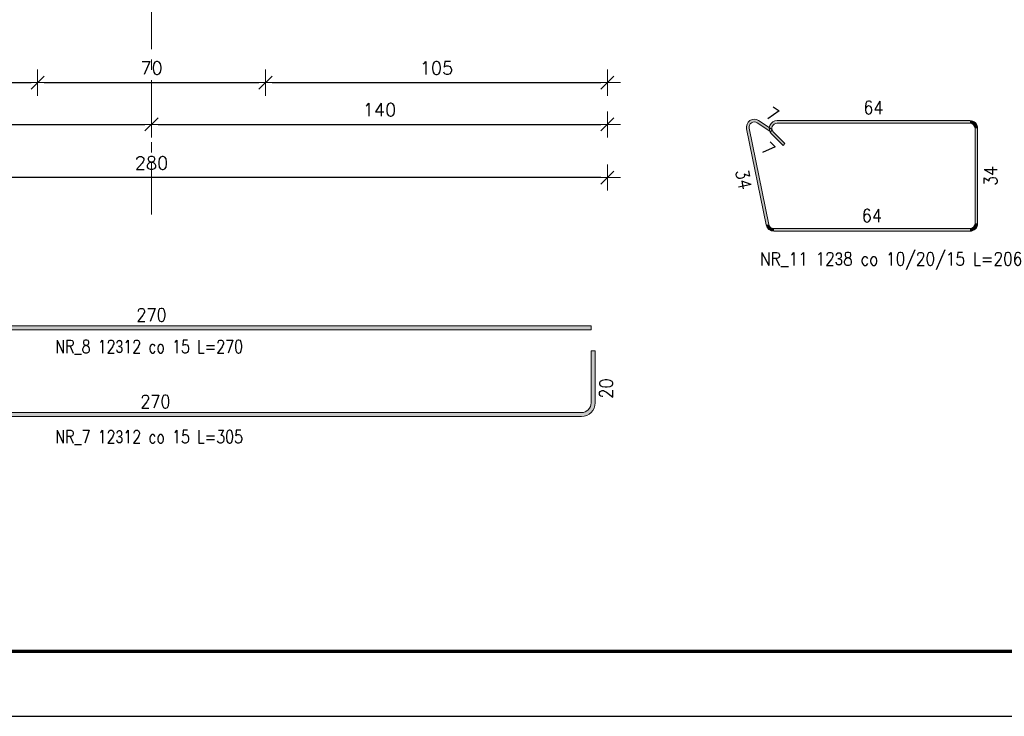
# Model space of a CAD drawing. Extents: x 252961 to 267695, y -113989 to -104075.
# Tile 6 of 12: x 260381 to 263404, y -113989 to -111848. Entities that reach past the tile are written whole.
import ezdxf

# ---------------------------------------------------------------- set-up
doc = ezdxf.new("R2010")
doc.units = 0
doc.header["$LTSCALE"] = 5
doc.header["$MEASUREMENT"] = 0
doc.linetypes.add('CENTER', pattern=[50.800000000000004, 31.75, -6.35, 6.35, -6.35])
doc.layers.add('_FORMATKA', color=8, linetype='Continuous', lineweight=15, plot=False)
for name, color, linetype, lineweight in [('_RAMKA', 7, 'Continuous', 35), ('AutoCAD_Structural_Detailing_pręt wyrzucony', 7, 'Continuous', 13), ('AutoCAD_Structural_Detailing_symbole graficzne', 7, 'Continuous', 13), ('PS HATCH', 252, 'Continuous', 9), ('PS_DIM', 4, 'Continuous', 13)]:
    doc.layers.add(name, color=color, linetype=linetype, lineweight=lineweight)
doc.styles.add('marta', font='simplex.shx', dxfattribs={"width": 0.8})
doc.styles.add('r-simplex', font='simplex.shx', dxfattribs={"width": 0.9})
doc.styles.add('styl2M', font='simplex.shx')
doc.dimstyles.new('RBCT DIM 20_M', dxfattribs={"dimtxt": 40, "dimasz": 20, "dimexe": 20, "dimexo": 150, "dimgap": 25, "dimtad": 1, "dimdec": 1, "dimlfac": 0.1, "dimzin": 9, "dimdsep": 46, "dimtxsty": 'styl2M', "dimblk": 'dimznak', "dimcen": 40, "dimse1": 1, "dimse2": 1, "dimclrd": 8, "dimclre": 8, "dimclrt": 4, "dimadec": 0, "dimazin": 0, "dimtfac": 1, "dimtdec": 1, "dimtix": 1, "dimtmove": 2, "dimatfit": 3, "dimldrblk": 'dimznak', "dimfxl": 5, "dimfxlon": 1, "dimarcsym": 0})

# ---------------------------------------------------------------- blocks, each defined once
blk = doc.blocks.new('dimznak')
at = {"color": 0}
for points in [[(0, 2), (0, -2)], [(-2, 0), (2, 0)]]:
    blk.add_lwpolyline(points, dxfattribs=at)
at = {"color": 3}
blk.add_lwpolyline([(1, 1), (-1, -1)], dxfattribs=at)
blk = doc.blocks.new('*D44')
at = {"layer": 'Defpoints', "color": 0, "transparency": 16777216}
for p in [(260435.6015391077, -111063.0874127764), (261135.6015391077, -111063.0874127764), (261135.6015391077, -112041.7935623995)]:
    blk.add_point(p, dxfattribs=at)
at = {"layer": 'PS_DIM', "color": 8, "lineweight": -2, "transparency": 16777216}
blk.add_line((260455.6015391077, -112041.7935623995), (261115.6015391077, -112041.7935623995), dxfattribs=at)
at = {"layer": 'PS_DIM', "color": 8, "lineweight": -2, "transparency": 16777216, "xscale": 20, "yscale": 20, "zscale": 20, "rotation": 180}
blk.add_blockref('dimznak', (260435.6015391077, -112041.7935623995), dxfattribs=at)
at = {"layer": 'PS_DIM', "color": 8, "lineweight": -2, "transparency": 16777216, "xscale": 20, "yscale": 20, "zscale": 20}
blk.add_blockref('dimznak', (261135.6015391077, -112041.7935623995), dxfattribs=at)
at = {"layer": 'PS_DIM', "color": 4, "transparency": 16777216, "insert": (260785.6015391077, -111996.7935623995), "char_height": 40, "attachment_point": 5, "style": 'styl2M', "bg_fill": 3, "box_fill_scale": 1.25, "bg_fill_color": 256, "bg_fill_true_color": 13158600, "bg_fill_transparency": 0}
blk.add_mtext('70', dxfattribs=at)
blk = doc.blocks.new('*D45')
at = {"layer": 'Defpoints', "color": 0, "transparency": 16777216}
for p in [(259385.6015391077, -111981.7176557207), (260785.6015391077, -111981.7176557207), (260785.6015391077, -112170.0862044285)]:
    blk.add_point(p, dxfattribs=at)
at = {"layer": 'PS_DIM', "color": 8, "lineweight": -2, "transparency": 16777216}
blk.add_line((259405.6015391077, -112170.0862044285), (260765.6015391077, -112170.0862044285), dxfattribs=at)
at = {"layer": 'PS_DIM', "color": 8, "lineweight": -2, "transparency": 16777216, "xscale": 20, "yscale": 20, "zscale": 20, "rotation": 180}
blk.add_blockref('dimznak', (259385.6015391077, -112170.0862044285), dxfattribs=at)
at = {"layer": 'PS_DIM', "color": 8, "lineweight": -2, "transparency": 16777216, "xscale": 20, "yscale": 20, "zscale": 20}
blk.add_blockref('dimznak', (260785.6015391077, -112170.0862044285), dxfattribs=at)
at = {"layer": 'PS_DIM', "color": 4, "transparency": 16777216, "insert": (260085.6015391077, -112125.0862044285), "char_height": 40, "attachment_point": 5, "style": 'styl2M', "bg_fill": 3, "box_fill_scale": 1.25, "bg_fill_color": 256, "bg_fill_true_color": 13158600, "bg_fill_transparency": 0}
blk.add_mtext('140', dxfattribs=at)
blk = doc.blocks.new('*D46')
at = {"layer": 'Defpoints', "color": 0, "transparency": 16777216}
for p in [(260785.6015391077, -111981.7176557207), (262185.6015391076, -111981.7176557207), (262185.6015391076, -112170.0862044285)]:
    blk.add_point(p, dxfattribs=at)
at = {"layer": 'PS_DIM', "color": 8, "lineweight": -2, "transparency": 16777216}
blk.add_line((260805.6015391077, -112170.0862044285), (262165.6015391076, -112170.0862044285), dxfattribs=at)
at = {"layer": 'PS_DIM', "color": 8, "lineweight": -2, "transparency": 16777216, "xscale": 20, "yscale": 20, "zscale": 20, "rotation": 180}
blk.add_blockref('dimznak', (260785.6015391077, -112170.0862044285), dxfattribs=at)
at = {"layer": 'PS_DIM', "color": 8, "lineweight": -2, "transparency": 16777216, "xscale": 20, "yscale": 20, "zscale": 20}
blk.add_blockref('dimznak', (262185.6015391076, -112170.0862044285), dxfattribs=at)
at = {"layer": 'PS_DIM', "color": 4, "transparency": 16777216, "insert": (261485.6015391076, -112125.0862044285), "char_height": 40, "attachment_point": 5, "style": 'styl2M', "bg_fill": 3, "box_fill_scale": 1.25, "bg_fill_color": 256, "bg_fill_true_color": 13158600, "bg_fill_transparency": 0}
blk.add_mtext('140', dxfattribs=at)
blk = doc.blocks.new('*D47')
at = {"layer": 'Defpoints', "color": 0, "transparency": 16777216}
for p in [(259385.6015391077, -111981.7176557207), (262185.6015391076, -111981.7176557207), (259385.6015391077, -112333.661661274)]:
    blk.add_point(p, dxfattribs=at)
at = {"layer": 'PS_DIM', "color": 8, "lineweight": -2, "transparency": 16777216}
blk.add_line((262165.6015391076, -112333.661661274), (259405.6015391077, -112333.661661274), dxfattribs=at)
at = {"layer": 'PS_DIM', "color": 8, "lineweight": -2, "transparency": 16777216, "xscale": 20, "yscale": 20, "zscale": 20, "rotation": 180}
blk.add_blockref('dimznak', (259385.6015391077, -112333.661661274), dxfattribs=at)
at = {"layer": 'PS_DIM', "color": 8, "lineweight": -2, "transparency": 16777216, "xscale": 20, "yscale": 20, "zscale": 20}
blk.add_blockref('dimznak', (262185.6015391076, -112333.661661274), dxfattribs=at)
at = {"layer": 'PS_DIM', "color": 4, "transparency": 16777216, "insert": (260785.6015391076, -112288.661661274), "char_height": 40, "attachment_point": 5, "style": 'styl2M', "bg_fill": 3, "box_fill_scale": 1.25, "bg_fill_color": 256, "bg_fill_true_color": 13158600, "bg_fill_transparency": 0}
blk.add_mtext('280', dxfattribs=at)
blk = doc.blocks.new('*D57')
at = {"layer": 'Defpoints', "color": 0, "transparency": 16777216}
for p in [(260435.6015391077, -111063.0874127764), (259385.6015391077, -111763.0874127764), (260435.6015391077, -112041.7935623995)]:
    blk.add_point(p, dxfattribs=at)
at = {"layer": 'PS HATCH', "color": 8, "lineweight": -2, "transparency": 16777216}
blk.add_line((259405.6015391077, -112041.7935623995), (260415.6015391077, -112041.7935623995), dxfattribs=at)
at = {"layer": 'PS HATCH', "color": 8, "lineweight": -2, "transparency": 16777216, "xscale": 20, "yscale": 20, "zscale": 20, "rotation": 180}
blk.add_blockref('dimznak', (259385.6015391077, -112041.7935623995), dxfattribs=at)
at = {"layer": 'PS HATCH', "color": 8, "lineweight": -2, "transparency": 16777216, "xscale": 20, "yscale": 20, "zscale": 20}
blk.add_blockref('dimznak', (260435.6015391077, -112041.7935623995), dxfattribs=at)
at = {"layer": 'PS HATCH', "color": 4, "transparency": 16777216, "insert": (259910.6015391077, -111996.7935623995), "char_height": 40, "attachment_point": 5, "style": 'styl2M'}
blk.add_mtext('105', dxfattribs=at)
blk = doc.blocks.new('*D58')
at = {"layer": 'Defpoints', "color": 0, "transparency": 16777216}
for p in [(261135.6015391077, -111063.0874127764), (262185.6015391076, -111763.0874127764), (262185.6015391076, -112041.7935623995)]:
    blk.add_point(p, dxfattribs=at)
at = {"layer": 'PS HATCH', "color": 8, "lineweight": -2, "transparency": 16777216}
blk.add_line((261155.6015391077, -112041.7935623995), (262165.6015391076, -112041.7935623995), dxfattribs=at)
at = {"layer": 'PS HATCH', "color": 8, "lineweight": -2, "transparency": 16777216, "xscale": 20, "yscale": 20, "zscale": 20, "rotation": 180}
blk.add_blockref('dimznak', (261135.6015391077, -112041.7935623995), dxfattribs=at)
at = {"layer": 'PS HATCH', "color": 8, "lineweight": -2, "transparency": 16777216, "xscale": 20, "yscale": 20, "zscale": 20}
blk.add_blockref('dimznak', (262185.6015391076, -112041.7935623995), dxfattribs=at)
at = {"layer": 'PS HATCH', "color": 4, "transparency": 16777216, "insert": (261660.6015391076, -111996.7935623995), "char_height": 40, "attachment_point": 5, "style": 'styl2M'}
blk.add_mtext('105', dxfattribs=at)
blk = doc.blocks.new('*U19')
at = {"layer": '_FORMATKA', "lineweight": -3}
blk.add_lwpolyline([(-700, 0), (0, 0), (0, 420.0000000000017), (-700, 420.0000000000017)], close=True, dxfattribs=at)
at = {"layer": '_RAMKA', "lineweight": -3, "const_width": 0.5}
blk.add_lwpolyline([(-670, 9.999999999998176), (-10, 10), (-10, 410.0000000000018), (-670, 410.0000000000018)], close=True, dxfattribs=at)

msp = doc.modelspace()

# ---------------------------------------------------------------- hatches: boundary and pattern name
at = {"layer": 'AutoCAD_Structural_Detailing_pręt wyrzucony'}
h = msp.add_hatch(color=6, dxfattribs=at)
edge = h.paths.add_edge_path(flags=0)
edge.add_line((262649.7652575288, -112158.4339593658), (262645.3450071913, -112165.1018965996))
edge.add_arc((262636.5045065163, -112178.4377710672), 16.00000000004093, 56.45915590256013, 191.459155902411)
edge.add_line((262620.8234412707, -112181.6164803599), (262612.9829086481, -112183.2058350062))
edge.add_arc((262636.5045065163, -112178.4377710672), 23.99999999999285, 416.45915590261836, 551.4591559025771, ccw=False)
for points in [[(262645.3450071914, -112165.1018965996), (262649.7652575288, -112158.4339593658), (262691.4398652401, -112186.0605239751), (262687.0196149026, -112192.7284612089)], [(262706.320499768, -112166.2689508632), (262706.320499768, -112158.2689508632), (263298.320499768, -112158.2689508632), (263298.320499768, -112166.2689508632)], [(262680.791390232, -112477.4476601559), (262672.9508576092, -112479.0370148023), (262612.9829086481, -112183.2058350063), (262620.8234412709, -112181.6164803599)], [(262730.3621303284, -112228.9379984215), (262724.7052760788, -112234.594852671), (262689.3499370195, -112199.2395136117), (262695.0067912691, -112193.5826593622)], [(263314.320499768, -112182.2689508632), (263322.320499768, -112182.2689508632), (263322.3204997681, -112474.2689508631), (263314.3204997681, -112474.2689508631)], [(263298.3204997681, -112490.2689508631), (263298.3204997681, -112498.2689508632), (262696.4724554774, -112498.2689508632), (262696.4724554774, -112490.2689508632)], [(259435.6015391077, -112801.2300727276), (259435.6015391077, -112789.2300727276), (262135.6015391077, -112789.2300727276), (262135.6015391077, -112801.2300727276)], [(262147.6015391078, -113025.54159263), (262135.6015391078, -113025.54159263), (262135.6015391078, -112865.54159263), (262147.6015391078, -112865.54159263)], [(259489.6015391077, -113067.5415926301), (259489.6015391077, -113055.5415926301), (262105.6015391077, -113055.5415926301), (262105.6015391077, -113067.5415926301)]]:
    msp.add_hatch(color=6, dxfattribs=at).paths.add_polyline_path(points, flags=0)
h = msp.add_hatch(color=6, dxfattribs=at)
edge = h.paths.add_edge_path(flags=0)
edge.add_line((262706.320499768, -112158.2689508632), (262706.320499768, -112166.2689508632))
edge.add_arc((262706.320499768, -112182.2689508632), 15.9999999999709, 89.99999999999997, 225.0000000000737)
edge.add_line((262695.0067912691, -112193.5826593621), (262689.3499370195, -112199.2395136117))
edge.add_arc((262706.320499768, -112182.2689508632), 24.00000000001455, 450, 584.9999999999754, ccw=False)
h = msp.add_hatch(color=6, dxfattribs=at)
edge = h.paths.add_edge_path(flags=0)
edge.add_line((263322.320499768, -112182.2689508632), (263314.320499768, -112182.2689508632))
edge.add_arc((263298.3204997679, -112182.2689508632), 16.00000000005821, 1.56330623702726e-10, 89.99999999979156)
edge.add_line((263298.320499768, -112166.2689508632), (263298.320499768, -112158.2689508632))
edge.add_arc((263298.320499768, -112182.2689508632), 24, 359.99999999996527, 450, ccw=False)
h = msp.add_hatch(color=6, dxfattribs=at)
edge = h.paths.add_edge_path(flags=0)
edge.add_line((262672.9508576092, -112479.0370148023), (262680.7913902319, -112477.4476601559))
edge.add_arc((262696.4724554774, -112474.2689508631), 16.00000000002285, -168.5408440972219, -90.00000000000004)
edge.add_line((262696.4724554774, -112490.2689508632), (262696.4724554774, -112498.2689508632))
edge.add_arc((262696.4724554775, -112474.2689508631), 24.00000000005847, 191.4591559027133, 269.9999999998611, ccw=False)
h = msp.add_hatch(color=6, dxfattribs=at)
edge = h.paths.add_edge_path(flags=0)
edge.add_line((263298.3204997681, -112498.2689508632), (263298.3204997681, -112490.2689508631))
edge.add_arc((263298.320499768, -112474.2689508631), 16.00000000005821, -89.99999999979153, -2.605255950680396e-10)
edge.add_line((263314.3204997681, -112474.2689508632), (263322.3204997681, -112474.2689508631))
edge.add_arc((263298.3204997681, -112474.2689508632), 23.99999999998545, 270, 360.00000000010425, ccw=False)
h = msp.add_hatch(color=6, dxfattribs=at)
edge = h.paths.add_edge_path(flags=0)
edge.add_line((262105.6015391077, -113067.5415926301), (262105.6015391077, -113055.5415926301))
edge.add_arc((262105.6015391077, -113025.54159263), 30.00000000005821, -90, 0)
edge.add_line((262135.6015391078, -113025.54159263), (262147.6015391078, -113025.54159263))
edge.add_arc((262105.6015391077, -113025.54159263), 42.00000000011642, 270.00000000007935, 359.9999999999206, ccw=False)

# ---------------------------------------------------------------- linework, layer by layer
at = {"layer": 'AutoCAD_Structural_Detailing_pręt wyrzucony', "color": 6}
for p, q in [((262649.7652575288, -112158.4339593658), (262691.4398652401, -112186.0605239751)), ((262706.320499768, -112158.2689508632), (263298.320499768, -112158.2689508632)), ((262672.9508576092, -112479.0370148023), (262612.9829086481, -112183.2058350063)), ((262680.791390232, -112477.4476601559), (262620.8234412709, -112181.6164803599)), ((262645.3450071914, -112165.1018965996), (262687.0196149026, -112192.7284612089)), ((262691.4398652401, -112186.0605239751), (262687.0196149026, -112192.7284612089)), ((262730.3621303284, -112228.9379984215), (262695.0067912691, -112193.5826593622)), ((262706.320499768, -112166.2689508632), (263298.320499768, -112166.2689508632)), ((263314.320499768, -112182.2689508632), (263314.3204997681, -112474.2689508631)), ((263322.320499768, -112182.2689508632), (263322.3204997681, -112474.2689508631)), ((262724.7052760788, -112234.594852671), (262689.3499370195, -112199.2395136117)), ((262724.7052760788, -112234.594852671), (262730.3621303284, -112228.9379984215)), ((263298.3204997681, -112490.2689508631), (262696.4724554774, -112490.2689508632)), ((263298.3204997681, -112498.2689508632), (262696.4724554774, -112498.2689508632)), ((259435.6015391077, -112789.2300727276), (262135.6015391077, -112789.2300727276)), ((262135.6015391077, -112789.2300727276), (262135.6015391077, -112801.2300727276)), ((259435.6015391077, -112801.2300727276), (262135.6015391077, -112801.2300727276)), ((262135.6015391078, -113025.54159263), (262135.6015391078, -112865.54159263)), ((262135.6015391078, -112865.54159263), (262147.6015391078, -112865.54159263)), ((262147.6015391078, -113025.54159263), (262147.6015391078, -112865.54159263)), ((259489.6015391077, -113055.5415926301), (262105.6015391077, -113055.5415926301)), ((259489.6015391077, -113067.5415926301), (262105.6015391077, -113067.5415926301))]:
    msp.add_line(p, q, dxfattribs=at)
for centre, radius, start, end in [((262636.5045065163, -112178.4377710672), 23.99999999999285, 56.45915590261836, 191.4591559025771), ((262636.5045065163, -112178.4377710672), 16.00000000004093, 56.45915590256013, 191.459155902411), ((262706.320499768, -112182.2689508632), 24.00000000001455, 90, 224.9999999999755), ((263298.320499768, -112182.2689508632), 24, 359.9999999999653, 90), ((262706.320499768, -112182.2689508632), 15.9999999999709, 89.99999999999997, 225.0000000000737), ((263298.3204997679, -112182.2689508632), 16.00000000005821, 1.56330623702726e-10, 89.99999999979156), ((262696.4724554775, -112474.2689508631), 24.00000000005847, 191.4591559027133, 269.9999999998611), ((262696.4724554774, -112474.2689508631), 16.00000000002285, 191.4591559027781, 269.9999999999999), ((263298.320499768, -112474.2689508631), 16.00000000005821, 270.0000000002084, 359.9999999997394), ((263298.3204997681, -112474.2689508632), 23.99999999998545, 270, 1.042458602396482e-10), ((262105.6015391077, -113025.54159263), 30.00000000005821, 270, 0), ((262105.6015391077, -113025.54159263), 42.00000000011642, 270.0000000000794, 359.9999999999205)]:
    msp.add_arc(centre, radius, start, end, dxfattribs=at)

# ---------------------------------------------------------------- texts
at = {"layer": 'AutoCAD_Structural_Detailing_pręt wyrzucony', "color": 3, "char_height": 40, "attachment_point": 5}
for s, insert, style in [('64', (263002.320499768, -112118.2689508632), 'r-simplex'), ('64', (262997.3964776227, -112450.2689508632), 'r-simplex'), ('NR_11 12\\Fdiam;3\\Fsimplex.shx;8 co 10/20/15 L=206', (263073.8457751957, -112589.8815774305), 'r-simplex'), ('NR_8 12\\Fdiam;3\\Fsimplex.shx;12 co 15 L=270 ', (260778.3301354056, -112854.4492167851), 'marta'), ('NR_7 12\\Fdiam;3\\Fsimplex.shx;12 co 15 L=305 ', (260778.3301354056, -113131.6305963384), 'marta')]:
    msp.add_mtext(s, dxfattribs=dict(at, insert=insert, style=style))
at = {"layer": 'AutoCAD_Structural_Detailing_pręt wyrzucony', "color": 3, "char_height": 40, "attachment_point": 5, "style": 'r-simplex'}
for s, insert, rotation in [('7', (262692.7038130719, -112138.9075555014), 326.4591559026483), ('7', (262678.7433353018, -112245.2014543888), 314.99999999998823), ('34', (262603.764220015, -112339.0681981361), 281.459155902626), ('34', (263362.320499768, -112328.2689508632), 90.00000000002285)]:
    msp.add_mtext(s, dxfattribs=dict(at, insert=insert, rotation=rotation))
at = {"layer": 'AutoCAD_Structural_Detailing_pręt wyrzucony', "color": 4, "char_height": 40, "attachment_point": 5, "style": 'r-simplex'}
for insert in [(260785.6015391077, -112755.2300727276), (260797.6015391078, -113021.5415926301)]:
    msp.add_mtext('270', dxfattribs=dict(at, insert=insert))
at = {"layer": 'AutoCAD_Structural_Detailing_pręt wyrzucony', "color": 4, "insert": (262181.6015391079, -112981.5415926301), "char_height": 40, "attachment_point": 5, "rotation": 90, "style": 'r-simplex'}
msp.add_mtext('20', dxfattribs=at)

# ---------------------------------------------------------------- dimensions: what is measured, and where the dimension line sits
at = {"layer": 'PS_DIM'}
dim = msp.add_linear_dim(base=(261135.6015391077, -112041.7935623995), p1=(260435.6015391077, -111063.0874127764), p2=(261135.6015391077, -111063.0874127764), dimstyle='RBCT DIM 20_M', override={"dimtfill": 1}, dxfattribs=at)
dim.commit()
dim.dimension.update_dxf_attribs({"geometry": '*D44', "text_midpoint": (260785.6015391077, -111996.7935623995)})

# ---------------------------------------------------------------- next in the draw order: dimensions: what is measured, and where the dimension line sits
dim = msp.add_linear_dim(base=(260785.6015391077, -112170.0862044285), p1=(259385.6015391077, -111981.7176557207), p2=(260785.6015391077, -111981.7176557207), dimstyle='RBCT DIM 20_M', override={"dimtfill": 1}, dxfattribs=at)
dim.commit()
dim.dimension.update_dxf_attribs({"geometry": '*D45', "text_midpoint": (260085.6015391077, -112125.0862044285)})

# ---------------------------------------------------------------- next in the draw order: dimensions: what is measured, and where the dimension line sits
dim = msp.add_linear_dim(base=(262185.6015391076, -112170.0862044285), p1=(260785.6015391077, -111981.7176557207), p2=(262185.6015391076, -111981.7176557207), dimstyle='RBCT DIM 20_M', override={"dimtfill": 1}, dxfattribs=at)
dim.commit()
dim.dimension.update_dxf_attribs({"geometry": '*D46', "text_midpoint": (261485.6015391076, -112125.0862044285)})

# ---------------------------------------------------------------- next in the draw order: dimensions: what is measured, and where the dimension line sits
dim = msp.add_linear_dim(base=(259385.6015391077, -112333.661661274), p1=(262185.6015391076, -111981.7176557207), p2=(259385.6015391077, -111981.7176557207), dimstyle='RBCT DIM 20_M', override={"dimtfill": 1}, dxfattribs=at)
dim.commit()
dim.dimension.update_dxf_attribs({"geometry": '*D47', "text_midpoint": (260785.6015391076, -112288.661661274)})

# ---------------------------------------------------------------- next in the draw order: linework, layer by layer
at = {"layer": 'AutoCAD_Structural_Detailing_symbole graficzne', "color": 5, "linetype": 'CENTER'}
msp.add_line((260785.6015391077, -112447.0960943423), (260785.6015391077, -106727.2023212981), dxfattribs=at)

# ---------------------------------------------------------------- next in the draw order: block references
at = {"layer": 'PS_DIM', "xscale": 20, "yscale": 20, "zscale": 20}
msp.add_blockref('*U19', (267080.666984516, -113988.8242047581), dxfattribs=at)

# ---------------------------------------------------------------- next in the draw order: dimensions: what is measured, and where the dimension line sits
at = {"layer": 'PS HATCH'}
for base, p1, p2, picture, middle in [((260435.6015391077, -112041.7935623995), (259385.6015391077, -111763.0874127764), (260435.6015391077, -111063.0874127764), '*D57', (259910.6015391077, -111996.7935623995)), ((262185.6015391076, -112041.7935623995), (261135.6015391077, -111063.0874127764), (262185.6015391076, -111763.0874127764), '*D58', (261660.6015391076, -111996.7935623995))]:
    dim = msp.add_linear_dim(base=base, p1=p1, p2=p2, dimstyle='RBCT DIM 20_M', dxfattribs=at)
    dim.commit()
    dim.dimension.update_dxf_attribs({"geometry": picture, "text_midpoint": middle})

doc.saveas('drawing.dxf')
